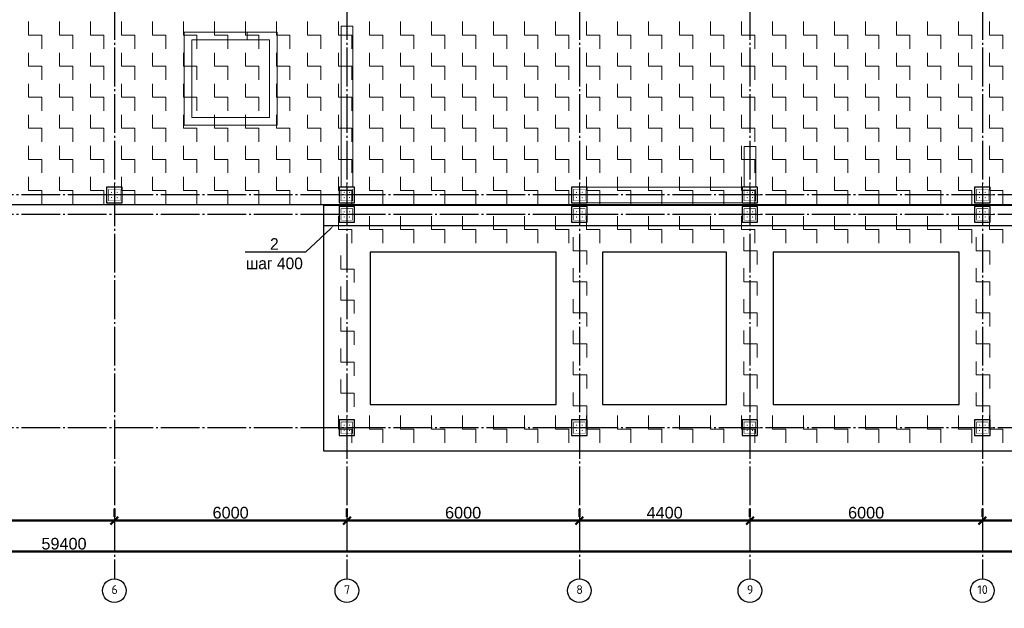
# Model space of a CAD drawing. Header units: millimetres. Extents: x -33345 to 4712671, y -3392 to 121473.
# Tile 154 of 256: x 860924 to 886333, y 60283 to 75457. Entities that reach past the tile are written whole.
import ezdxf
from ezdxf import colors
from ezdxf.entities.mleader import LeaderData, LeaderLine
from ezdxf.math import Vec2, Vec3

# ---------------------------------------------------------------- set-up
doc = ezdxf.new("R2010")
doc.units = ezdxf.units.MM
doc.linetypes.add('CENTER2', pattern=[28.575, 19.05, -3.175, 3.175, -3.175])
doc.linetypes.add('ГОСТ 2.303 5', pattern=[24, 20, -1.5, 1, -1.5])
doc.layers.add('00-Axes', color=1, linetype='CENTER2')
doc.layers.add('A _Devor rtt', color=176, linetype='Continuous', lineweight=30)
doc.layers.add('КЖ Текст', color=250, linetype='Continuous', lineweight=15)
doc.styles.add('ISO', font='isocpeui.ttf')
doc.styles.add('ISOCPEUR_1.00', font='isocpeui.ttf')
doc.styles.get("Standard").update_dxf_attribs({"font": 'arial.ttf'})
doc.styles.add('X-U-RW-01$0$StyleROMANS', font='GOTHIC.TTF')
doc.dimstyles.new('ISO-25$0', dxfattribs={"dimtxt": 300, "dimasz": 200, "dimexe": 100, "dimexo": 300, "dimgap": 50, "dimtad": 1, "dimdec": 0, "dimtxsty": 'Standard', "dimblk": 'OBLIQUE', "dimcen": 250, "dimadec": 0, "dimazin": 0, "dimtfac": 1, "dimtdec": 0, "dimtmove": 0, "dimatfit": 3, "dimldrblk": 'OBLIQUE', "dimfxl": 1.25, "dimarcsym": 0})

# ---------------------------------------------------------------- blocks, each defined once
blk = doc.blocks.new('_Oblique')
at = {"color": 0, "linetype": 'ByBlock', "lineweight": -2}
blk.add_line((-0.5, -0.5), (0.5, 0.5), dxfattribs=at)
blk = doc.blocks.new('*D270')
at = {"color": 0, "lineweight": -2, "transparency": 16777216}
for p, q in [((6727, -4026), (6727, -4226)), ((13727, -4026), (13727, -4226)), ((6727, -4326), (13727, -4326))]:
    blk.add_line(p, q, dxfattribs=at)
at = {"layer": 'Defpoints', "color": 0, "lineweight": 30, "transparency": 16777216}
for p in [(6727, -4326), (13727, -4326), (13727, -4326)]:
    blk.add_point(p, dxfattribs=at)
at = {"color": 0, "lineweight": -2, "transparency": 16777216, "xscale": 200, "yscale": 200, "zscale": 200, "rotation": 180}
blk.add_blockref('_Oblique', (6727, -4326), dxfattribs=at)
at = {"color": 0, "lineweight": -2, "transparency": 16777216, "xscale": 200, "yscale": 200, "zscale": 200}
blk.add_blockref('_Oblique', (13727, -4326), dxfattribs=at)
at = {"color": 0, "lineweight": 0, "transparency": 16777216, "insert": (10227, -4123), "char_height": 300, "attachment_point": 5}
blk.add_mtext('7000', dxfattribs=at)
blk = doc.blocks.new('*D271')
at = {"color": 0, "lineweight": -2, "transparency": 16777216}
for p, q in [((13727, -4026), (13727, -4226)), ((19727, -4026), (19727, -4226)), ((13727, -4326), (19727, -4326))]:
    blk.add_line(p, q, dxfattribs=at)
at = {"layer": 'Defpoints', "color": 0, "lineweight": 30, "transparency": 16777216}
for p in [(13727, -4326), (19727, -4326), (19727, -4326)]:
    blk.add_point(p, dxfattribs=at)
at = {"color": 0, "lineweight": -2, "transparency": 16777216, "xscale": 200, "yscale": 200, "zscale": 200, "rotation": 180}
blk.add_blockref('_Oblique', (13727, -4326), dxfattribs=at)
at = {"color": 0, "lineweight": -2, "transparency": 16777216, "xscale": 200, "yscale": 200, "zscale": 200}
blk.add_blockref('_Oblique', (19727, -4326), dxfattribs=at)
at = {"color": 0, "lineweight": 0, "transparency": 16777216, "insert": (16727, -4123), "char_height": 300, "attachment_point": 5}
blk.add_mtext('6000', dxfattribs=at)
blk = doc.blocks.new('*D272')
at = {"color": 0, "lineweight": -2, "transparency": 16777216}
for p, q in [((19727, -4026), (19727, -4226)), ((25727, -4026), (25727, -4226)), ((19727, -4326), (25727, -4326))]:
    blk.add_line(p, q, dxfattribs=at)
at = {"layer": 'Defpoints', "color": 0, "lineweight": 30, "transparency": 16777216}
for p in [(19727, -4326), (25727, -4326), (25727, -4326)]:
    blk.add_point(p, dxfattribs=at)
at = {"color": 0, "lineweight": -2, "transparency": 16777216, "xscale": 200, "yscale": 200, "zscale": 200, "rotation": 180}
blk.add_blockref('_Oblique', (19727, -4326), dxfattribs=at)
at = {"color": 0, "lineweight": -2, "transparency": 16777216, "xscale": 200, "yscale": 200, "zscale": 200}
blk.add_blockref('_Oblique', (25727, -4326), dxfattribs=at)
at = {"color": 0, "lineweight": 0, "transparency": 16777216, "insert": (22727, -4123), "char_height": 300, "attachment_point": 5}
blk.add_mtext('6000', dxfattribs=at)
blk = doc.blocks.new('*D273')
at = {"color": 0, "lineweight": -2, "transparency": 16777216}
for p, q in [((25727, -4026), (25727, -4226)), ((30127, -4026), (30127, -4226)), ((25727, -4326), (30127, -4326))]:
    blk.add_line(p, q, dxfattribs=at)
at = {"layer": 'Defpoints', "color": 0, "lineweight": 30, "transparency": 16777216}
for p in [(25727, -4326), (30127, -4326), (30127, -4326)]:
    blk.add_point(p, dxfattribs=at)
at = {"color": 0, "lineweight": -2, "transparency": 16777216, "xscale": 200, "yscale": 200, "zscale": 200, "rotation": 180}
blk.add_blockref('_Oblique', (25727, -4326), dxfattribs=at)
at = {"color": 0, "lineweight": -2, "transparency": 16777216, "xscale": 200, "yscale": 200, "zscale": 200}
blk.add_blockref('_Oblique', (30127, -4326), dxfattribs=at)
at = {"color": 0, "lineweight": 0, "transparency": 16777216, "insert": (27927, -4123), "char_height": 300, "attachment_point": 5}
blk.add_mtext('4400', dxfattribs=at)
blk = doc.blocks.new('*D274')
at = {"color": 0, "lineweight": -2, "transparency": 16777216}
for p, q in [((30127, -4026), (30127, -4226)), ((36127, -4026), (36127, -4226)), ((30127, -4326), (36127, -4326))]:
    blk.add_line(p, q, dxfattribs=at)
at = {"layer": 'Defpoints', "color": 0, "lineweight": 30, "transparency": 16777216}
for p in [(30127, -4326), (36127, -4326), (36127, -4326)]:
    blk.add_point(p, dxfattribs=at)
at = {"color": 0, "lineweight": -2, "transparency": 16777216, "xscale": 200, "yscale": 200, "zscale": 200, "rotation": 180}
blk.add_blockref('_Oblique', (30127, -4326), dxfattribs=at)
at = {"color": 0, "lineweight": -2, "transparency": 16777216, "xscale": 200, "yscale": 200, "zscale": 200}
blk.add_blockref('_Oblique', (36127, -4326), dxfattribs=at)
at = {"color": 0, "lineweight": 0, "transparency": 16777216, "insert": (33127, -4123), "char_height": 300, "attachment_point": 5}
blk.add_mtext('6000', dxfattribs=at)
blk = doc.blocks.new('*D275')
at = {"color": 0, "lineweight": -2, "transparency": 16777216}
for p, q in [((36127, -4026), (36127, -4226)), ((42127, -4026), (42127, -4226)), ((36127, -4326), (42127, -4326))]:
    blk.add_line(p, q, dxfattribs=at)
at = {"layer": 'Defpoints', "color": 0, "lineweight": 30, "transparency": 16777216}
for p in [(36127, -4326), (42127, -4326), (42127, -4326)]:
    blk.add_point(p, dxfattribs=at)
at = {"color": 0, "lineweight": -2, "transparency": 16777216, "xscale": 200, "yscale": 200, "zscale": 200, "rotation": 180}
blk.add_blockref('_Oblique', (36127, -4326), dxfattribs=at)
at = {"color": 0, "lineweight": -2, "transparency": 16777216, "xscale": 200, "yscale": 200, "zscale": 200}
blk.add_blockref('_Oblique', (42127, -4326), dxfattribs=at)
at = {"color": 0, "lineweight": 0, "transparency": 16777216, "insert": (39127, -4123), "char_height": 300, "attachment_point": 5}
blk.add_mtext('6000', dxfattribs=at)
blk = doc.blocks.new('*D276')
at = {"color": 0, "lineweight": -2, "transparency": 16777216}
for p, q in [((-17273, -4826), (-17273, -5026)), ((42127, -4826), (42127, -5026)), ((42127, -5126), (-17273, -5126))]:
    blk.add_line(p, q, dxfattribs=at)
at = {"layer": 'Defpoints', "color": 0, "lineweight": 30, "transparency": 16777216}
for p in [(-17273, -5126), (-17273, -5126), (42127, -5126)]:
    blk.add_point(p, dxfattribs=at)
at = {"color": 0, "lineweight": -2, "transparency": 16777216, "xscale": 200, "yscale": 200, "zscale": 200, "rotation": 180}
blk.add_blockref('_Oblique', (-17273, -5126), dxfattribs=at)
at = {"color": 0, "lineweight": -2, "transparency": 16777216, "xscale": 200, "yscale": 200, "zscale": 200}
blk.add_blockref('_Oblique', (42127, -5126), dxfattribs=at)
at = {"color": 0, "lineweight": 0, "transparency": 16777216, "insert": (12427, -4923), "char_height": 300, "attachment_point": 5}
blk.add_mtext('59400', dxfattribs=at)
blk = doc.blocks.new('column')
at = {"lineweight": 0}
for points in [[(-68, 56, -1), (-68, 86, -1)], [(68, 56, 1), (68, 86, 1)], [(-68, -56, 1), (-68, -86, 1)], [(68, -56, -1), (68, -86, -1)]]:
    blk.add_hatch(color=0, dxfattribs=at).paths.add_polyline_path(points)
at = {"color": 0, "lineweight": 0}
for p, q in [((0, 300), (0, -300)), ((300, 0), (-300, 0))]:
    blk.add_line(p, q, dxfattribs=at)
at = {"lineweight": 30}
blk.add_lwpolyline([(-200, 200), (200, 200), (200, -200), (-200, -200)], close=True, dxfattribs=at)
at = {"color": 0, "lineweight": 0, "const_width": 15}
blk.add_lwpolyline([(150, -150), (150, 150), (-150, 150), (-150, -150)], close=True, dxfattribs=at)
blk = doc.blocks.new('gfffggfsre')
at = {"layer": '00-Axes', "color": 251, "linetype": 'ГОСТ 2.303 5', "ltscale": 50, "true_color": 0x636466}
for points in [[(13727, 16269.4), (13727, -5825.8)], [(13727, 16269.4), (13727, -5825.8)], [(19727, 16269.4), (19727, -5825.8)], [(25727, 16269.4), (25727, -5825.8)], [(30127, 16269.4), (30127, -5825.8)], [(36127, 16269.4), (36127, -5825.8)], [(42327, 4069.4), (-21034.5, 4069.4)], [(42327, 3569.4), (-20533.9, 3569.4), (-20643.6, 3457.5), (-21034.5, 3457.5)], [(42327, -1930.6), (-21034.5, -1930.6)]]:
    blk.add_lwpolyline(points, dxfattribs=at)
at = {"layer": '00-Axes', "color": 219, "linetype": 'ByBlock', "ltscale": 100, "true_color": 0x642165}
for centre in [(13727, -6131.8), (13727, -6131.8), (19727, -6131.8), (25727, -6131.8), (30127, -6131.8), (36127, -6131.8)]:
    blk.add_circle(centre, 306, dxfattribs=at)
at = {"layer": '00-Axes', "color": 219, "linetype": 'ByBlock', "ltscale": 100, "true_color": 0x642165, "char_height": 226.059, "attachment_point": 1, "style": 'ISOCPEUR_1.00'}
for s, insert in [('\\pxqc;{\\fISOCPEUR|b0|i0|c204|p34;6}', (13345.8, -5991.9)), ('\\pxqc;{\\fISOCPEUR|b0|i0|c204|p34;7}', (19345.8, -5991.9)), ('\\pxqc;{\\fISOCPEUR|b0|i0|c204|p34;8}', (25345.8, -5991.9)), ('\\pxqc;{\\fISOCPEUR|b0|i0|c204|p34;9}', (29745.8, -5991.9)), ('\\pxqc;{\\fISOCPEUR|b0|i0|c204|p34;10}', (35745.8, -5991.9))]:
    blk.add_mtext_dynamic_manual_height_columns(s, width=772.479, gutter_width=706.4, heights=[0], dxfattribs=dict(at, insert=insert))
at = {"color": 18, "lineweight": 0, "true_color": 0x000000}
for base, p1, p2, picture, middle in [((13727, -4325.8), (6727, -4325.8), (13727, -4325.8), '*D270', (10227, -4122.6)), ((19727, -4325.8), (13727, -4325.8), (19727, -4325.8), '*D271', (16727, -4122.6)), ((25727, -4325.8), (19727, -4325.8), (25727, -4325.8), '*D272', (22727, -4122.6)), ((30127, -4325.8), (25727, -4325.8), (30127, -4325.8), '*D273', (27927, -4122.6)), ((36127, -4325.8), (30127, -4325.8), (36127, -4325.8), '*D274', (33127, -4122.6)), ((42127, -4325.8), (36127, -4325.8), (42127, -4325.8), '*D275', (39127, -4122.6)), ((-17273, -5125.8), (42127, -5125.8), (-17273, -5125.8), '*D276', (12427, -4922.6))]:
    dim = blk.add_linear_dim(base=base, p1=p1, p2=p2, dimstyle='ISO-25$0', dxfattribs=at)
    dim.commit()
    dim.dimension.update_dxf_attribs({"geometry": picture, "text_midpoint": middle})

msp = doc.modelspace()

# ---------------------------------------------------------------- linework, layer by layer
at = {"color": 5, "lineweight": 30, "ltscale": 10}
for points in [[(831767.569, 70688.227), (831767.569, 83538.227), (892367.569, 83538.227), (892367.569, 70688.227)], [(892367.569, 70668.227), (868767.569, 70668.227), (868767.569, 67738.227), (868767.569, 67738.227), (868767.569, 64338.227), (892367.569, 64338.227)], [(874767.569, 69468.227), (869967.569, 69468.227), (869967.569, 65538.227), (874767.569, 65538.227)], [(879167.569, 69468.227), (875967.569, 69468.227), (875967.569, 65538.227), (879167.569, 65538.227)], [(885167.569, 69468.227), (880367.569, 69468.227), (880367.569, 65538.227), (885167.569, 65538.227)]]:
    msp.add_lwpolyline(points, close=True, dxfattribs=at)
at = {"color": 5, "lineweight": 0, "ltscale": 10}
for points in [[(861149.249, 75407.402), (861149.249, 75057.402), (861499.249, 75057.402), (861499.249, 74707.402)], [(861949.249, 75407.402), (861949.249, 75057.402), (862299.249, 75057.402), (862299.249, 74707.402)], [(862749.249, 75407.402), (862749.249, 75057.402), (863099.249, 75057.402), (863099.249, 74707.402)], [(863549.249, 75407.402), (863549.249, 75057.402), (863899.249, 75057.402), (863899.249, 74707.402)], [(864349.249, 75407.402), (864349.249, 75057.402), (864699.249, 75057.402), (864699.249, 74707.402)], [(865149.249, 75407.402), (865149.249, 75057.402), (865499.249, 75057.402), (865499.249, 74707.402)], [(865949.249, 75407.402), (865949.249, 75057.402), (866299.249, 75057.402), (866299.249, 74707.402)], [(866749.249, 75407.402), (866749.249, 75057.402), (867099.249, 75057.402), (867099.249, 74707.402)], [(867549.249, 75407.402), (867549.249, 75057.402), (867899.249, 75057.402), (867899.249, 74707.402)], [(868349.249, 75407.402), (868349.249, 75057.402), (868699.249, 75057.402), (868699.249, 74707.402)], [(869149.249, 75407.402), (869149.249, 75057.402), (869499.249, 75057.402), (869499.249, 74707.402)], [(869949.249, 75407.402), (869949.249, 75057.402), (870299.249, 75057.402), (870299.249, 74707.402)], [(870749.249, 75407.402), (870749.249, 75057.402), (871099.249, 75057.402), (871099.249, 74707.402)], [(871549.249, 75407.402), (871549.249, 75057.402), (871899.249, 75057.402), (871899.249, 74707.402)], [(872349.249, 75407.402), (872349.249, 75057.402), (872699.249, 75057.402), (872699.249, 74707.402)], [(873149.249, 75407.402), (873149.249, 75057.402), (873499.249, 75057.402), (873499.249, 74707.402)], [(873949.249, 75407.402), (873949.249, 75057.402), (874299.249, 75057.402), (874299.249, 74707.402)], [(874749.249, 75407.402), (874749.249, 75057.402), (875099.249, 75057.402), (875099.249, 74707.402)], [(875549.249, 75407.402), (875549.249, 75057.402), (875899.249, 75057.402), (875899.249, 74707.402)], [(876349.249, 75407.402), (876349.249, 75057.402), (876699.249, 75057.402), (876699.249, 74707.402)], [(877149.249, 75407.402), (877149.249, 75057.402), (877499.249, 75057.402), (877499.249, 74707.402)], [(877949.249, 75407.402), (877949.249, 75057.402), (878299.249, 75057.402), (878299.249, 74707.402)], [(878749.249, 75407.402), (878749.249, 75057.402), (879099.249, 75057.402), (879099.249, 74707.402)], [(879549.249, 75407.402), (879549.249, 75057.402), (879899.249, 75057.402), (879899.249, 74707.402)], [(880349.249, 75407.402), (880349.249, 75057.402), (880699.249, 75057.402), (880699.249, 74707.402)], [(881149.249, 75407.402), (881149.249, 75057.402), (881499.249, 75057.402), (881499.249, 74707.402)], [(881949.249, 75407.402), (881949.249, 75057.402), (882299.249, 75057.402), (882299.249, 74707.402)], [(882749.249, 75407.402), (882749.249, 75057.402), (883099.249, 75057.402), (883099.249, 74707.402)], [(883549.249, 75407.402), (883549.249, 75057.402), (883899.249, 75057.402), (883899.249, 74707.402)], [(884349.249, 75407.402), (884349.249, 75057.402), (884699.249, 75057.402), (884699.249, 74707.402)], [(885149.249, 75407.402), (885149.249, 75057.402), (885499.249, 75057.402), (885499.249, 74707.402)], [(885949.249, 75407.402), (885949.249, 75057.402), (886299.249, 75057.402), (886299.249, 74707.402)], [(861149.249, 74607.402), (861149.249, 74257.402), (861499.249, 74257.402), (861499.249, 73907.402)], [(861149.249, 74607.402), (861149.249, 74257.402), (861499.249, 74257.402), (861499.249, 73907.402)], [(861949.249, 74607.402), (861949.249, 74257.402), (862299.249, 74257.402), (862299.249, 73907.402)], [(861949.249, 74607.402), (861949.249, 74257.402), (862299.249, 74257.402), (862299.249, 73907.402)], [(862749.249, 74607.402), (862749.249, 74257.402), (863099.249, 74257.402), (863099.249, 73907.402)], [(862749.249, 74607.402), (862749.249, 74257.402), (863099.249, 74257.402), (863099.249, 73907.402)], [(863549.249, 74607.402), (863549.249, 74257.402), (863899.249, 74257.402), (863899.249, 73907.402)], [(863549.249, 74607.402), (863549.249, 74257.402), (863899.249, 74257.402), (863899.249, 73907.402)], [(864349.249, 74607.402), (864349.249, 74257.402), (864699.249, 74257.402), (864699.249, 73907.402)], [(864349.249, 74607.402), (864349.249, 74257.402), (864699.249, 74257.402), (864699.249, 73907.402)], [(865149.249, 74607.402), (865149.249, 74257.402), (865499.249, 74257.402), (865499.249, 73907.402)], [(865149.249, 74607.402), (865149.249, 74257.402), (865499.249, 74257.402), (865499.249, 73907.402)], [(865949.249, 74607.402), (865949.249, 74257.402), (866299.249, 74257.402), (866299.249, 73907.402)], [(865949.249, 74607.402), (865949.249, 74257.402), (866299.249, 74257.402), (866299.249, 73907.402)], [(866749.249, 74607.402), (866749.249, 74257.402), (867099.249, 74257.402), (867099.249, 73907.402)], [(866749.249, 74607.402), (866749.249, 74257.402), (867099.249, 74257.402), (867099.249, 73907.402)], [(867549.249, 74607.402), (867549.249, 74257.402), (867899.249, 74257.402), (867899.249, 73907.402)], [(867549.249, 74607.402), (867549.249, 74257.402), (867899.249, 74257.402), (867899.249, 73907.402)], [(868349.249, 74607.402), (868349.249, 74257.402), (868699.249, 74257.402), (868699.249, 73907.402)], [(868349.249, 74607.402), (868349.249, 74257.402), (868699.249, 74257.402), (868699.249, 73907.402)], [(869149.249, 74607.402), (869149.249, 74257.402), (869499.249, 74257.402), (869499.249, 73907.402)], [(869149.249, 74607.402), (869149.249, 74257.402), (869499.249, 74257.402), (869499.249, 73907.402)], [(869949.249, 74607.402), (869949.249, 74257.402), (870299.249, 74257.402), (870299.249, 73907.402)], [(869949.249, 74607.402), (869949.249, 74257.402), (870299.249, 74257.402), (870299.249, 73907.402)], [(870749.249, 74607.402), (870749.249, 74257.402), (871099.249, 74257.402), (871099.249, 73907.402)], [(870749.249, 74607.402), (870749.249, 74257.402), (871099.249, 74257.402), (871099.249, 73907.402)], [(871549.249, 74607.402), (871549.249, 74257.402), (871899.249, 74257.402), (871899.249, 73907.402)], [(871549.249, 74607.402), (871549.249, 74257.402), (871899.249, 74257.402), (871899.249, 73907.402)], [(872349.249, 74607.402), (872349.249, 74257.402), (872699.249, 74257.402), (872699.249, 73907.402)], [(872349.249, 74607.402), (872349.249, 74257.402), (872699.249, 74257.402), (872699.249, 73907.402)], [(873149.249, 74607.402), (873149.249, 74257.402), (873499.249, 74257.402), (873499.249, 73907.402)], [(873149.249, 74607.402), (873149.249, 74257.402), (873499.249, 74257.402), (873499.249, 73907.402)], [(873949.249, 74607.402), (873949.249, 74257.402), (874299.249, 74257.402), (874299.249, 73907.402)], [(873949.249, 74607.402), (873949.249, 74257.402), (874299.249, 74257.402), (874299.249, 73907.402)], [(874749.249, 74607.402), (874749.249, 74257.402), (875099.249, 74257.402), (875099.249, 73907.402)], [(874749.249, 74607.402), (874749.249, 74257.402), (875099.249, 74257.402), (875099.249, 73907.402)], [(875549.249, 74607.402), (875549.249, 74257.402), (875899.249, 74257.402), (875899.249, 73907.402)], [(875549.249, 74607.402), (875549.249, 74257.402), (875899.249, 74257.402), (875899.249, 73907.402)], [(876349.249, 74607.402), (876349.249, 74257.402), (876699.249, 74257.402), (876699.249, 73907.402)], [(876349.249, 74607.402), (876349.249, 74257.402), (876699.249, 74257.402), (876699.249, 73907.402)], [(877149.249, 74607.402), (877149.249, 74257.402), (877499.249, 74257.402), (877499.249, 73907.402)], [(877149.249, 74607.402), (877149.249, 74257.402), (877499.249, 74257.402), (877499.249, 73907.402)], [(877949.249, 74607.402), (877949.249, 74257.402), (878299.249, 74257.402), (878299.249, 73907.402)], [(877949.249, 74607.402), (877949.249, 74257.402), (878299.249, 74257.402), (878299.249, 73907.402)], [(878749.249, 74607.402), (878749.249, 74257.402), (879099.249, 74257.402), (879099.249, 73907.402)], [(878749.249, 74607.402), (878749.249, 74257.402), (879099.249, 74257.402), (879099.249, 73907.402)], [(879549.249, 74607.402), (879549.249, 74257.402), (879899.249, 74257.402), (879899.249, 73907.402)], [(879549.249, 74607.402), (879549.249, 74257.402), (879899.249, 74257.402), (879899.249, 73907.402)], [(880349.249, 74607.402), (880349.249, 74257.402), (880699.249, 74257.402), (880699.249, 73907.402)], [(880349.249, 74607.402), (880349.249, 74257.402), (880699.249, 74257.402), (880699.249, 73907.402)], [(881149.249, 74607.402), (881149.249, 74257.402), (881499.249, 74257.402), (881499.249, 73907.402)], [(881149.249, 74607.402), (881149.249, 74257.402), (881499.249, 74257.402), (881499.249, 73907.402)], [(881949.249, 74607.402), (881949.249, 74257.402), (882299.249, 74257.402), (882299.249, 73907.402)], [(881949.249, 74607.402), (881949.249, 74257.402), (882299.249, 74257.402), (882299.249, 73907.402)], [(882749.249, 74607.402), (882749.249, 74257.402), (883099.249, 74257.402), (883099.249, 73907.402)], [(882749.249, 74607.402), (882749.249, 74257.402), (883099.249, 74257.402), (883099.249, 73907.402)], [(883549.249, 74607.402), (883549.249, 74257.402), (883899.249, 74257.402), (883899.249, 73907.402)], [(883549.249, 74607.402), (883549.249, 74257.402), (883899.249, 74257.402), (883899.249, 73907.402)], [(884349.249, 74607.402), (884349.249, 74257.402), (884699.249, 74257.402), (884699.249, 73907.402)], [(884349.249, 74607.402), (884349.249, 74257.402), (884699.249, 74257.402), (884699.249, 73907.402)], [(885149.249, 74607.402), (885149.249, 74257.402), (885499.249, 74257.402), (885499.249, 73907.402)], [(885149.249, 74607.402), (885149.249, 74257.402), (885499.249, 74257.402), (885499.249, 73907.402)], [(885949.249, 74607.402), (885949.249, 74257.402), (886299.249, 74257.402), (886299.249, 73907.402)], [(885949.249, 74607.402), (885949.249, 74257.402), (886299.249, 74257.402), (886299.249, 73907.402)], [(861149.249, 73807.402), (861149.249, 73457.402), (861499.249, 73457.402), (861499.249, 73107.402)], [(861949.249, 73807.402), (861949.249, 73457.402), (862299.249, 73457.402), (862299.249, 73107.402)], [(862749.249, 73807.402), (862749.249, 73457.402), (863099.249, 73457.402), (863099.249, 73107.402)], [(863549.249, 73807.402), (863549.249, 73457.402), (863899.249, 73457.402), (863899.249, 73107.402)], [(864349.249, 73807.402), (864349.249, 73457.402), (864699.249, 73457.402), (864699.249, 73107.402)], [(865149.249, 73807.402), (865149.249, 73457.402), (865499.249, 73457.402), (865499.249, 73107.402)], [(865949.249, 73807.402), (865949.249, 73457.402), (866299.249, 73457.402), (866299.249, 73107.402)], [(866749.249, 73807.402), (866749.249, 73457.402), (867099.249, 73457.402), (867099.249, 73107.402)], [(867549.249, 73807.402), (867549.249, 73457.402), (867899.249, 73457.402), (867899.249, 73107.402)], [(868349.249, 73807.402), (868349.249, 73457.402), (868699.249, 73457.402), (868699.249, 73107.402)], [(869149.249, 73807.402), (869149.249, 73457.402), (869499.249, 73457.402), (869499.249, 73107.402)], [(869949.249, 73807.402), (869949.249, 73457.402), (870299.249, 73457.402), (870299.249, 73107.402)], [(870749.249, 73807.402), (870749.249, 73457.402), (871099.249, 73457.402), (871099.249, 73107.402)], [(871549.249, 73807.402), (871549.249, 73457.402), (871899.249, 73457.402), (871899.249, 73107.402)], [(872349.249, 73807.402), (872349.249, 73457.402), (872699.249, 73457.402), (872699.249, 73107.402)], [(873149.249, 73807.402), (873149.249, 73457.402), (873499.249, 73457.402), (873499.249, 73107.402)], [(873949.249, 73807.402), (873949.249, 73457.402), (874299.249, 73457.402), (874299.249, 73107.402)], [(874749.249, 73807.402), (874749.249, 73457.402), (875099.249, 73457.402), (875099.249, 73107.402)], [(875549.249, 73807.402), (875549.249, 73457.402), (875899.249, 73457.402), (875899.249, 73107.402)], [(876349.249, 73807.402), (876349.249, 73457.402), (876699.249, 73457.402), (876699.249, 73107.402)], [(877149.249, 73807.402), (877149.249, 73457.402), (877499.249, 73457.402), (877499.249, 73107.402)], [(877949.249, 73807.402), (877949.249, 73457.402), (878299.249, 73457.402), (878299.249, 73107.402)], [(878749.249, 73807.402), (878749.249, 73457.402), (879099.249, 73457.402), (879099.249, 73107.402)], [(879549.249, 73807.402), (879549.249, 73457.402), (879899.249, 73457.402), (879899.249, 73107.402)], [(880349.249, 73807.402), (880349.249, 73457.402), (880699.249, 73457.402), (880699.249, 73107.402)], [(881149.249, 73807.402), (881149.249, 73457.402), (881499.249, 73457.402), (881499.249, 73107.402)], [(881949.249, 73807.402), (881949.249, 73457.402), (882299.249, 73457.402), (882299.249, 73107.402)], [(882749.249, 73807.402), (882749.249, 73457.402), (883099.249, 73457.402), (883099.249, 73107.402)], [(883549.249, 73807.402), (883549.249, 73457.402), (883899.249, 73457.402), (883899.249, 73107.402)], [(884349.249, 73807.402), (884349.249, 73457.402), (884699.249, 73457.402), (884699.249, 73107.402)], [(885149.249, 73807.402), (885149.249, 73457.402), (885499.249, 73457.402), (885499.249, 73107.402)], [(885949.249, 73807.402), (885949.249, 73457.402), (886299.249, 73457.402), (886299.249, 73107.402)], [(861149.249, 73007.402), (861149.249, 72657.402), (861499.249, 72657.402), (861499.249, 72307.402)], [(861949.249, 73007.402), (861949.249, 72657.402), (862299.249, 72657.402), (862299.249, 72307.402)], [(862749.249, 73007.402), (862749.249, 72657.402), (863099.249, 72657.402), (863099.249, 72307.402)], [(863549.249, 73007.402), (863549.249, 72657.402), (863899.249, 72657.402), (863899.249, 72307.402)], [(864349.249, 73007.402), (864349.249, 72657.402), (864699.249, 72657.402), (864699.249, 72307.402)], [(865149.249, 73007.402), (865149.249, 72657.402), (865499.249, 72657.402), (865499.249, 72307.402)], [(865949.249, 73007.402), (865949.249, 72657.402), (866299.249, 72657.402), (866299.249, 72307.402)], [(866749.249, 73007.402), (866749.249, 72657.402), (867099.249, 72657.402), (867099.249, 72307.402)], [(867549.249, 73007.402), (867549.249, 72657.402), (867899.249, 72657.402), (867899.249, 72307.402)], [(868349.249, 73007.402), (868349.249, 72657.402), (868699.249, 72657.402), (868699.249, 72307.402)], [(869149.249, 73007.402), (869149.249, 72657.402), (869499.249, 72657.402), (869499.249, 72307.402)], [(869949.249, 73007.402), (869949.249, 72657.402), (870299.249, 72657.402), (870299.249, 72307.402)], [(870749.249, 73007.402), (870749.249, 72657.402), (871099.249, 72657.402), (871099.249, 72307.402)], [(871549.249, 73007.402), (871549.249, 72657.402), (871899.249, 72657.402), (871899.249, 72307.402)], [(872349.249, 73007.402), (872349.249, 72657.402), (872699.249, 72657.402), (872699.249, 72307.402)], [(873149.249, 73007.402), (873149.249, 72657.402), (873499.249, 72657.402), (873499.249, 72307.402)], [(873949.249, 73007.402), (873949.249, 72657.402), (874299.249, 72657.402), (874299.249, 72307.402)], [(874749.249, 73007.402), (874749.249, 72657.402), (875099.249, 72657.402), (875099.249, 72307.402)], [(875549.249, 73007.402), (875549.249, 72657.402), (875899.249, 72657.402), (875899.249, 72307.402)], [(876349.249, 73007.402), (876349.249, 72657.402), (876699.249, 72657.402), (876699.249, 72307.402)], [(877149.249, 73007.402), (877149.249, 72657.402), (877499.249, 72657.402), (877499.249, 72307.402)], [(877949.249, 73007.402), (877949.249, 72657.402), (878299.249, 72657.402), (878299.249, 72307.402)], [(878749.249, 73007.402), (878749.249, 72657.402), (879099.249, 72657.402), (879099.249, 72307.402)], [(879549.249, 73007.402), (879549.249, 72657.402), (879899.249, 72657.402), (879899.249, 72307.402)], [(880349.249, 73007.402), (880349.249, 72657.402), (880699.249, 72657.402), (880699.249, 72307.402)], [(881149.249, 73007.402), (881149.249, 72657.402), (881499.249, 72657.402), (881499.249, 72307.402)], [(881949.249, 73007.402), (881949.249, 72657.402), (882299.249, 72657.402), (882299.249, 72307.402)], [(882749.249, 73007.402), (882749.249, 72657.402), (883099.249, 72657.402), (883099.249, 72307.402)], [(883549.249, 73007.402), (883549.249, 72657.402), (883899.249, 72657.402), (883899.249, 72307.402)], [(884349.249, 73007.402), (884349.249, 72657.402), (884699.249, 72657.402), (884699.249, 72307.402)], [(885149.249, 73007.402), (885149.249, 72657.402), (885499.249, 72657.402), (885499.249, 72307.402)], [(885949.249, 73007.402), (885949.249, 72657.402), (886299.249, 72657.402), (886299.249, 72307.402)], [(861149.249, 72207.402), (861149.249, 71857.402), (861499.249, 71857.402), (861499.249, 71507.402)], [(861949.249, 72207.402), (861949.249, 71857.402), (862299.249, 71857.402), (862299.249, 71507.402)], [(862749.249, 72207.402), (862749.249, 71857.402), (863099.249, 71857.402), (863099.249, 71507.402)], [(863549.249, 72207.402), (863549.249, 71857.402), (863899.249, 71857.402), (863899.249, 71507.402)], [(864349.249, 72207.402), (864349.249, 71857.402), (864699.249, 71857.402), (864699.249, 71507.402)], [(865149.249, 72207.402), (865149.249, 71857.402), (865499.249, 71857.402), (865499.249, 71507.402)], [(865949.249, 72207.402), (865949.249, 71857.402), (866299.249, 71857.402), (866299.249, 71507.402)], [(866749.249, 72207.402), (866749.249, 71857.402), (867099.249, 71857.402), (867099.249, 71507.402)], [(867549.249, 72207.402), (867549.249, 71857.402), (867899.249, 71857.402), (867899.249, 71507.402)], [(868349.249, 72207.402), (868349.249, 71857.402), (868699.249, 71857.402), (868699.249, 71507.402)], [(869149.249, 72207.402), (869149.249, 71857.402), (869499.249, 71857.402), (869499.249, 71507.402)], [(869949.249, 72207.402), (869949.249, 71857.402), (870299.249, 71857.402), (870299.249, 71507.402)], [(870749.249, 72207.402), (870749.249, 71857.402), (871099.249, 71857.402), (871099.249, 71507.402)], [(871549.249, 72207.402), (871549.249, 71857.402), (871899.249, 71857.402), (871899.249, 71507.402)], [(872349.249, 72207.402), (872349.249, 71857.402), (872699.249, 71857.402), (872699.249, 71507.402)], [(873149.249, 72207.402), (873149.249, 71857.402), (873499.249, 71857.402), (873499.249, 71507.402)], [(873949.249, 72207.402), (873949.249, 71857.402), (874299.249, 71857.402), (874299.249, 71507.402)], [(874749.249, 72207.402), (874749.249, 71857.402), (875099.249, 71857.402), (875099.249, 71507.402)], [(875549.249, 72207.402), (875549.249, 71857.402), (875899.249, 71857.402), (875899.249, 71507.402)], [(876349.249, 72207.402), (876349.249, 71857.402), (876699.249, 71857.402), (876699.249, 71507.402)], [(877149.249, 72207.402), (877149.249, 71857.402), (877499.249, 71857.402), (877499.249, 71507.402)], [(877949.249, 72207.402), (877949.249, 71857.402), (878299.249, 71857.402), (878299.249, 71507.402)], [(878749.249, 72207.402), (878749.249, 71857.402), (879099.249, 71857.402), (879099.249, 71507.402)], [(879549.249, 72207.402), (879549.249, 71857.402), (879899.249, 71857.402), (879899.249, 71507.402)], [(880349.249, 72207.402), (880349.249, 71857.402), (880699.249, 71857.402), (880699.249, 71507.402)], [(881149.249, 72207.402), (881149.249, 71857.402), (881499.249, 71857.402), (881499.249, 71507.402)], [(881949.249, 72207.402), (881949.249, 71857.402), (882299.249, 71857.402), (882299.249, 71507.402)], [(882749.249, 72207.402), (882749.249, 71857.402), (883099.249, 71857.402), (883099.249, 71507.402)], [(883549.249, 72207.402), (883549.249, 71857.402), (883899.249, 71857.402), (883899.249, 71507.402)], [(884349.249, 72207.402), (884349.249, 71857.402), (884699.249, 71857.402), (884699.249, 71507.402)], [(885149.249, 72207.402), (885149.249, 71857.402), (885499.249, 71857.402), (885499.249, 71507.402)], [(885949.249, 72207.402), (885949.249, 71857.402), (886299.249, 71857.402), (886299.249, 71507.402)], [(861149.249, 71407.402), (861149.249, 71057.402), (861499.249, 71057.402), (861499.249, 70707.402)], [(861949.249, 71407.402), (861949.249, 71057.402), (862299.249, 71057.402), (862299.249, 70707.402)], [(862749.249, 71407.402), (862749.249, 71057.402), (863099.249, 71057.402), (863099.249, 70707.402)], [(863549.249, 71407.402), (863549.249, 71057.402), (863899.249, 71057.402), (863899.249, 70707.402)], [(864349.249, 71407.402), (864349.249, 71057.402), (864699.249, 71057.402), (864699.249, 70707.402)], [(865149.249, 71407.402), (865149.249, 71057.402), (865499.249, 71057.402), (865499.249, 70707.402)], [(865949.249, 71407.402), (865949.249, 71057.402), (866299.249, 71057.402), (866299.249, 70707.402)], [(866749.249, 71407.402), (866749.249, 71057.402), (867099.249, 71057.402), (867099.249, 70707.402)], [(867549.249, 71407.402), (867549.249, 71057.402), (867899.249, 71057.402), (867899.249, 70707.402)], [(868349.249, 71407.402), (868349.249, 71057.402), (868699.249, 71057.402), (868699.249, 70707.402)], [(869149.249, 71407.402), (869149.249, 71057.402), (869499.249, 71057.402), (869499.249, 70707.402)], [(869949.249, 71407.402), (869949.249, 71057.402), (870299.249, 71057.402), (870299.249, 70707.402)], [(870749.249, 71407.402), (870749.249, 71057.402), (871099.249, 71057.402), (871099.249, 70707.402)], [(871549.249, 71407.402), (871549.249, 71057.402), (871899.249, 71057.402), (871899.249, 70707.402)], [(872349.249, 71407.402), (872349.249, 71057.402), (872699.249, 71057.402), (872699.249, 70707.402)], [(873149.249, 71407.402), (873149.249, 71057.402), (873499.249, 71057.402), (873499.249, 70707.402)], [(873949.249, 71407.402), (873949.249, 71057.402), (874299.249, 71057.402), (874299.249, 70707.402)], [(874749.249, 71407.402), (874749.249, 71057.402), (875099.249, 71057.402), (875099.249, 70707.402)], [(875549.249, 71407.402), (875549.249, 71057.402), (875899.249, 71057.402), (875899.249, 70707.402)], [(876349.249, 71407.402), (876349.249, 71057.402), (876699.249, 71057.402), (876699.249, 70707.402)], [(877149.249, 71407.402), (877149.249, 71057.402), (877499.249, 71057.402), (877499.249, 70707.402)], [(877949.249, 71407.402), (877949.249, 71057.402), (878299.249, 71057.402), (878299.249, 70707.402)], [(878749.249, 71407.402), (878749.249, 71057.402), (879099.249, 71057.402), (879099.249, 70707.402)], [(879549.249, 71407.402), (879549.249, 71057.402), (879899.249, 71057.402), (879899.249, 70707.402)], [(880349.249, 71407.402), (880349.249, 71057.402), (880699.249, 71057.402), (880699.249, 70707.402)], [(881149.249, 71407.402), (881149.249, 71057.402), (881499.249, 71057.402), (881499.249, 70707.402)], [(881949.249, 71407.402), (881949.249, 71057.402), (882299.249, 71057.402), (882299.249, 70707.402)], [(882749.249, 71407.402), (882749.249, 71057.402), (883099.249, 71057.402), (883099.249, 70707.402)], [(883549.249, 71407.402), (883549.249, 71057.402), (883899.249, 71057.402), (883899.249, 70707.402)], [(884349.249, 71407.402), (884349.249, 71057.402), (884699.249, 71057.402), (884699.249, 70707.402)], [(885149.249, 71407.402), (885149.249, 71057.402), (885499.249, 71057.402), (885499.249, 70707.402)], [(885949.249, 71407.402), (885949.249, 71057.402), (886299.249, 71057.402), (886299.249, 70707.402)], [(869149.249, 70396.212), (869149.249, 70046.212), (869499.249, 70046.212), (869499.249, 69696.212)], [(869949.249, 70396.212), (869949.249, 70046.212), (870299.249, 70046.212), (870299.249, 69696.212)], [(870749.249, 70396.212), (870749.249, 70046.212), (871099.249, 70046.212), (871099.249, 69696.212)], [(871549.249, 70396.212), (871549.249, 70046.212), (871899.249, 70046.212), (871899.249, 69696.212)], [(872349.249, 70396.212), (872349.249, 70046.212), (872699.249, 70046.212), (872699.249, 69696.212)], [(873149.249, 70396.212), (873149.249, 70046.212), (873499.249, 70046.212), (873499.249, 69696.212)], [(873949.249, 70396.212), (873949.249, 70046.212), (874299.249, 70046.212), (874299.249, 69696.212)], [(874749.249, 70396.212), (874749.249, 70046.212), (875099.249, 70046.212), (875099.249, 69696.212)], [(875549.249, 70396.212), (875549.249, 70046.212), (875899.249, 70046.212), (875899.249, 69696.212)], [(876349.249, 70396.212), (876349.249, 70046.212), (876699.249, 70046.212), (876699.249, 69696.212)], [(877149.249, 70396.212), (877149.249, 70046.212), (877499.249, 70046.212), (877499.249, 69696.212)], [(877949.249, 70396.212), (877949.249, 70046.212), (878299.249, 70046.212), (878299.249, 69696.212)], [(878749.249, 70396.212), (878749.249, 70046.212), (879099.249, 70046.212), (879099.249, 69696.212)], [(879549.249, 70396.212), (879549.249, 70046.212), (879899.249, 70046.212), (879899.249, 69696.212)], [(880349.249, 70396.212), (880349.249, 70046.212), (880699.249, 70046.212), (880699.249, 69696.212)], [(881149.249, 70396.212), (881149.249, 70046.212), (881499.249, 70046.212), (881499.249, 69696.212)], [(881949.249, 70396.212), (881949.249, 70046.212), (882299.249, 70046.212), (882299.249, 69696.212)], [(882749.249, 70396.212), (882749.249, 70046.212), (883099.249, 70046.212), (883099.249, 69696.212)], [(883549.249, 70396.212), (883549.249, 70046.212), (883899.249, 70046.212), (883899.249, 69696.212)], [(884349.249, 70396.212), (884349.249, 70046.212), (884699.249, 70046.212), (884699.249, 69696.212)], [(885149.249, 70396.212), (885149.249, 70046.212), (885499.249, 70046.212), (885499.249, 69696.212)], [(885949.249, 70396.212), (885949.249, 70046.212), (886299.249, 70046.212), (886299.249, 69696.212)], [(875209.042, 69848.629), (875209.042, 69498.629), (875559.042, 69498.629), (875559.042, 69148.629)], [(879609.042, 69848.629), (879609.042, 69498.629), (879959.042, 69498.629), (879959.042, 69148.629)], [(885609.042, 69848.629), (885609.042, 69498.629), (885959.042, 69498.629), (885959.042, 69148.629)], [(869209.042, 69379.255), (869209.042, 69029.255), (869559.042, 69029.255), (869559.042, 68679.255)], [(869209.042, 69379.255), (869209.042, 69029.255), (869559.042, 69029.255), (869559.042, 68679.255)], [(875209.042, 69048.629), (875209.042, 68698.629), (875559.042, 68698.629), (875559.042, 68348.629)], [(875209.042, 69048.629), (875209.042, 68698.629), (875559.042, 68698.629), (875559.042, 68348.629)], [(879609.042, 69048.629), (879609.042, 68698.629), (879959.042, 68698.629), (879959.042, 68348.629)], [(879609.042, 69048.629), (879609.042, 68698.629), (879959.042, 68698.629), (879959.042, 68348.629)], [(885609.042, 69048.629), (885609.042, 68698.629), (885959.042, 68698.629), (885959.042, 68348.629)], [(885609.042, 69048.629), (885609.042, 68698.629), (885959.042, 68698.629), (885959.042, 68348.629)], [(869209.042, 68579.255), (869209.042, 68229.255), (869559.042, 68229.255), (869559.042, 67879.255)], [(875209.042, 68248.629), (875209.042, 67898.629), (875559.042, 67898.629), (875559.042, 67548.629)], [(879609.042, 68248.629), (879609.042, 67898.629), (879959.042, 67898.629), (879959.042, 67548.629)], [(885609.042, 68248.629), (885609.042, 67898.629), (885959.042, 67898.629), (885959.042, 67548.629)], [(869209.042, 67779.255), (869209.042, 67429.255), (869559.042, 67429.255), (869559.042, 67079.255)], [(875209.042, 67448.629), (875209.042, 67098.629), (875559.042, 67098.629), (875559.042, 66748.629)], [(879609.042, 67448.629), (879609.042, 67098.629), (879959.042, 67098.629), (879959.042, 66748.629)], [(885609.042, 67448.629), (885609.042, 67098.629), (885959.042, 67098.629), (885959.042, 66748.629)], [(869209.042, 66979.255), (869209.042, 66629.255), (869559.042, 66629.255), (869559.042, 66279.255)], [(875209.042, 66648.629), (875209.042, 66298.629), (875559.042, 66298.629), (875559.042, 65948.629)], [(879609.042, 66648.629), (879609.042, 66298.629), (879959.042, 66298.629), (879959.042, 65948.629)], [(885609.042, 66648.629), (885609.042, 66298.629), (885959.042, 66298.629), (885959.042, 65948.629)], [(869209.042, 66179.255), (869209.042, 65829.255), (869559.042, 65829.255), (869559.042, 65479.255)], [(875209.042, 65848.629), (875209.042, 65498.629), (875559.042, 65498.629), (875559.042, 65148.629)], [(879609.042, 65848.629), (879609.042, 65498.629), (879959.042, 65498.629), (879959.042, 65148.629)], [(885609.042, 65848.629), (885609.042, 65498.629), (885959.042, 65498.629), (885959.042, 65148.629)], [(869149.249, 65250.147), (869149.249, 64900.147), (869499.249, 64900.147), (869499.249, 64550.147)], [(869949.249, 65250.147), (869949.249, 64900.147), (870299.249, 64900.147), (870299.249, 64550.147)], [(870749.249, 65250.147), (870749.249, 64900.147), (871099.249, 64900.147), (871099.249, 64550.147)], [(871549.249, 65250.147), (871549.249, 64900.147), (871899.249, 64900.147), (871899.249, 64550.147)], [(872349.249, 65250.147), (872349.249, 64900.147), (872699.249, 64900.147), (872699.249, 64550.147)], [(873149.249, 65250.147), (873149.249, 64900.147), (873499.249, 64900.147), (873499.249, 64550.147)], [(873949.249, 65250.147), (873949.249, 64900.147), (874299.249, 64900.147), (874299.249, 64550.147)], [(874749.249, 65250.147), (874749.249, 64900.147), (875099.249, 64900.147), (875099.249, 64550.147)], [(875549.249, 65250.147), (875549.249, 64900.147), (875899.249, 64900.147), (875899.249, 64550.147)], [(876349.249, 65250.147), (876349.249, 64900.147), (876699.249, 64900.147), (876699.249, 64550.147)], [(877149.249, 65250.147), (877149.249, 64900.147), (877499.249, 64900.147), (877499.249, 64550.147)], [(877949.249, 65250.147), (877949.249, 64900.147), (878299.249, 64900.147), (878299.249, 64550.147)], [(878749.249, 65250.147), (878749.249, 64900.147), (879099.249, 64900.147), (879099.249, 64550.147)], [(879549.249, 65250.147), (879549.249, 64900.147), (879899.249, 64900.147), (879899.249, 64550.147)], [(880349.249, 65250.147), (880349.249, 64900.147), (880699.249, 64900.147), (880699.249, 64550.147)], [(881149.249, 65250.147), (881149.249, 64900.147), (881499.249, 64900.147), (881499.249, 64550.147)], [(881949.249, 65250.147), (881949.249, 64900.147), (882299.249, 64900.147), (882299.249, 64550.147)], [(882749.249, 65250.147), (882749.249, 64900.147), (883099.249, 64900.147), (883099.249, 64550.147)], [(883549.249, 65250.147), (883549.249, 64900.147), (883899.249, 64900.147), (883899.249, 64550.147)], [(884349.249, 65250.147), (884349.249, 64900.147), (884699.249, 64900.147), (884699.249, 64550.147)], [(885149.249, 65250.147), (885149.249, 64900.147), (885499.249, 64900.147), (885499.249, 64550.147)], [(885949.249, 65250.147), (885949.249, 64900.147), (886299.249, 64900.147), (886299.249, 64550.147)]]:
    msp.add_lwpolyline(points, dxfattribs=at)
at = {"color": 1, "lineweight": 30, "ltscale": 100}
msp.add_lwpolyline([(892367.569, 70141.121), (868767.569, 70141.121)], dxfattribs=at)
at = {"layer": 'A _Devor rtt', "color": 192, "lineweight": 13, "ltscale": 10}
msp.add_lwpolyline([(869217.569, 75288.227), (869217.569, 71138.227), (869517.569, 71138.227), (869517.569, 75288.227), (869217.569, 75288.227)], dxfattribs=at)
for points in [[(865367.569, 72938.227), (865367.569, 74938.227), (866792.569, 74938.227), (866792.569, 75138.227), (865167.569, 75138.227), (865167.569, 72738.227), (867567.569, 72738.227), (867567.569, 75138.227), (866792.569, 75138.227), (866792.569, 74938.227), (867367.569, 74938.227), (867367.569, 72938.227)], [(879617.569, 72188.227), (879617.569, 71138.227), (879917.569, 71138.227), (879917.569, 72188.227)], [(875567.569, 71138.227), (879567.569, 71138.227), (879567.569, 70738.227), (875567.569, 70738.227)]]:
    msp.add_lwpolyline(points, close=True, dxfattribs=at)

# ---------------------------------------------------------------- block references
at = {"color": 244, "lineweight": 50, "true_color": 0x991b1e}
msp.add_blockref('gfffggfsre', (849640.605, 66868.82), dxfattribs=at)
at = {"xscale": -1, "rotation": 270}
for p in [(863367.569, 70938.227), (863367.569, 70938.227), (869367.569, 70938.227), (875367.569, 70938.227), (879767.569, 70938.227), (885767.569, 70938.227), (869367.569, 70438.227), (875367.569, 70438.227), (879767.569, 70438.227), (885767.569, 70438.227), (869367.569, 64938.227), (875367.569, 64938.227), (879767.569, 64938.227), (885767.569, 64938.227)]:
    msp.add_blockref('column', p, dxfattribs=at)

# ---------------------------------------------------------------- texts
at = {"insert": (351439.431, 62275.551), "char_height": 500, "width": 9875.6458, "attachment_point": 1, "style": 'ISO'}
msp.add_mtext('\\pi4343.31532;{\\LА-А\\P\\pi0;Армирование приямка. M 1:20}', dxfattribs=at)
at = {"layer": 'КЖ Текст', "color": 0, "insert": (830207.795, 51638.146), "char_height": 300, "width": 9524.17303, "attachment_point": 5, "style": 'X-U-RW-01$0$StyleROMANS'}
msp.add_mtext('\\pi-588.87,l600,t600;1.^IДанный лист читать совместно с л. \\P2.^IВязку поперечных стержней (хомутов) во всех пересечениях с рабочей арматурой проводить отожжённой стальной проволокой диаметром 0.8-1.2мм. \\P3.^IКонцы поперечных стержней (хомутов) заводить в тело бетона на длину не менее 50мм.\\P4.^IКонцы продольных стержней заанкеровать в торцевые колонны на длину 40d (d-длина арматурного стержня).\\P5.^IМарка стали для арматуры АIII и АI должно быть 25Г2С или 35ГС по ГОСТ 14098-91\\P{\\A1;\\C256;6.^IПосле распалубливания боковые и верхние поверхности фундамента, соприкасающиеся с грунтом, обклеить полиизолом выступающими снизу фундамента. }', dxfattribs=at)

# ---------------------------------------------------------------- leaders
at = {"lineweight": 25, "ltscale": 100}
ml = msp.add_multileader_mtext('Standard', dxfattribs=at)
ml.set_content('{\\C0;2\\P}шаг 400', color=256, style='X-U-RW-01$0$StyleROMANS')
ml.set_leader_properties()
ml.build(insert=Vec2(0, 0))
ml.multileader.update_dxf_attribs({"text_left_attachment_type": 6, "text_right_attachment_type": 6, "dogleg_length": 0.36, "arrow_head_size": 100})
ctx = ml.context
ctx.base_point, ctx.char_height, ctx.arrow_head_size, ctx.plane_origin = Vec3(866695.862, 69464.898), 300, 100, Vec3(865181.833, 71333.742)
ctx.left_attachment, ctx.right_attachment, ctx.text_align_type = 6, 6, 1
notes = []
notes.append((ctx, [(1, (1, 1, 0), (868296.075, 69464.898), (-1, 0), 0.36, [(3, [(869023.765, 70141.121)], 0, [])])]))
ctx.mtext.insert, ctx.mtext.alignment, ctx.mtext.flow_direction = Vec3(867495.789, 69824.898), 2, 5
for ctx, leaders in notes:
    for number, flags, end, landing, length, lines in leaders:
        leader = LeaderData()
        leader.index, (leader.has_last_leader_line, leader.has_dogleg_vector, leader.attachment_direction) = number, flags
        leader.last_leader_point, leader.dogleg_vector, leader.dogleg_length = Vec3(end), Vec3(landing), length
        for number, points, colour, breaks in lines:
            line = LeaderLine()
            line.index, line.vertices, line.color, line.breaks = number, Vec3.list(points), colors.encode_raw_color(colour), breaks
            leader.lines.append(line)
        ctx.leaders.append(leader)

doc.saveas('drawing.dxf')
